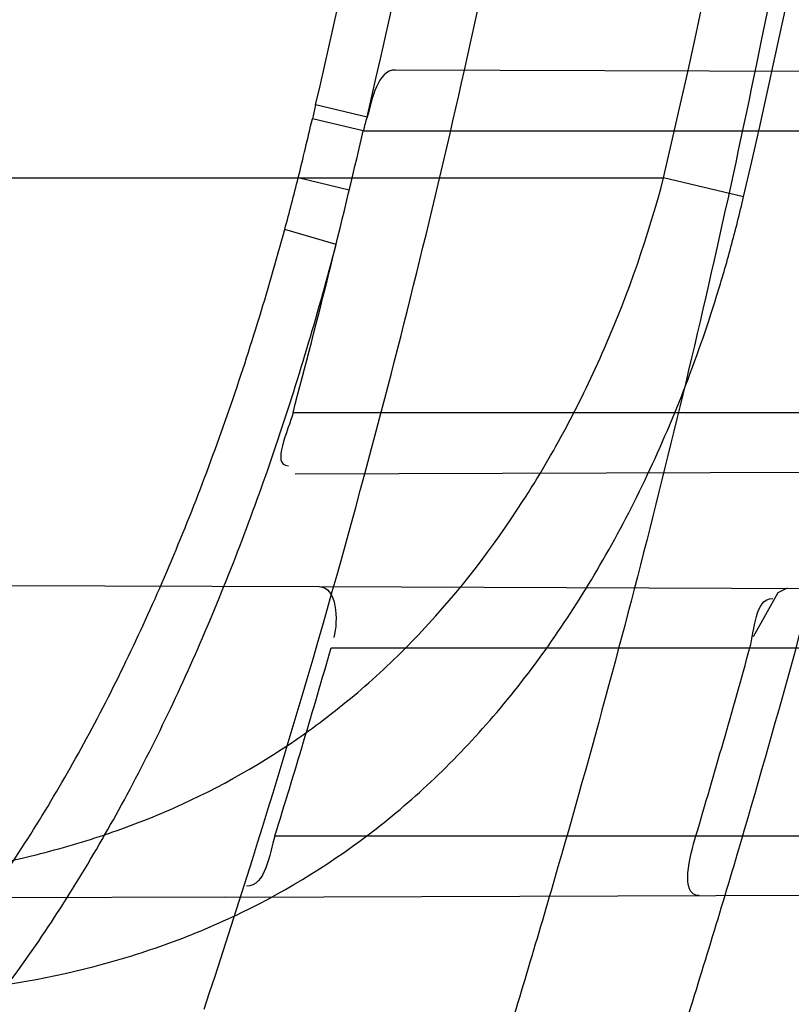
# Model space of a CAD drawing. Header units: millimetres. Extents: x 0 to 297, y 0 to 210.
# Tile 45 of 256: x 147.5983 to 147.6188, y 91.2743 to 91.3005. Entities that reach past the tile are written whole.
import ezdxf

# ---------------------------------------------------------------- set-up
doc = ezdxf.new("R2010")
doc.units = ezdxf.units.MM
doc.header["$LTSCALE"] = 16.335
doc.layers.get('0').update_dxf_attribs({"linetype": 'CONTINUOUS'})
for name, color, linetype in [('01_GLOBAL', 7, 'CONTINUOUS'), ('INTFCLR_1', 7, 'CONTINUOUS'), ('INTFCLR_144815', 7, 'CONTINUOUS')]:
    doc.layers.add(name, color=color, linetype=linetype)

msp = doc.modelspace()

# ---------------------------------------------------------------- linework, layer by layer
at = {"color": 7, "linetype": 'Continuous'}
msp.add_circle((148.0808034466, 92.1164639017), 1.9, dxfattribs=at)
at = {"color": 9, "linetype": 'Continuous'}
msp.add_arc((148.0808034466, 92.1164639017), 1.8756493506, 182.9674534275, 267.0325465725, dxfattribs=at)
at = {"layer": '01_GLOBAL', "color": 7, "linetype": 'Continuous'}
msp.add_circle((148.0808034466, 92.1164639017), 1.925, dxfattribs=at)
at = {"layer": 'INTFCLR_1', "color": 9, "linetype": 'Continuous'}
for p, q in [((147.625444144, 91.2991323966), (147.6082710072, 91.29919234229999)), ((147.6061406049, 91.2982628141), (147.6060555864, 91.2978966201)), ((147.6075098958, 91.2979393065), (147.6061406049, 91.2982628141)), ((147.60741153, 91.2975741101), (147.606055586, 91.2978966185)), ((147.6074115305, 91.2975741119), (147.6251090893, 91.2975741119)), ((147.3506636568, 91.2963241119), (147.6154042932, 91.2963241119)), ((147.6070367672, 91.2959925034), (147.6056811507, 91.296324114)), ((147.6175335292, 91.2958225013), (147.6154042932, 91.2963241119)), ((147.606685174, 91.29454754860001), (147.6053207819, 91.294950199)), ((147.6233637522, 91.29007411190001), (147.6055405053, 91.29007411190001)), ((147.6055979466, 91.2884465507), (147.6229711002, 91.28850719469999)), ((147.6062380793, 91.28544943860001), (147.6496285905, 91.28529797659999)), ((147.6065565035, 91.2838241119), (147.649248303, 91.2838241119)), ((147.605059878, 91.27882411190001), (147.6479681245, 91.27882411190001)), ((147.6037535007, 91.27719011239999), (147.6475919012, 91.2773431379))]:
    msp.add_line(p, q, dxfattribs=at)
at = {"layer": 'INTFCLR_1', "color": 6, "linetype": 'Continuous'}
for p, q in [((147.5673150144, 91.28558530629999), (147.6062380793, 91.28544943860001)), ((147.6037535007, 91.27719011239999), (147.5642691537, 91.2770522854))]:
    msp.add_line(p, q, dxfattribs=at)
at = {"layer": 'INTFCLR_1', "color": 7, "linetype": 'Continuous'}
for p, q in [((147.6184463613, 91.2852855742), (147.6177906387, 91.28411404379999)), ((147.6186914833, 91.2854059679), (147.6184463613, 91.2852855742))]:
    msp.add_line(p, q, dxfattribs=at)
at = {"layer": 'INTFCLR_1', "color": 6, "linetype": 'Continuous'}
for centre, radius, start, end in [((147.3556636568, 91.35632411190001), 0.3017258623, 270, 90.00000002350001), ((147.3556636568, 91.35632411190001), 0.2867456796, 270, 90.00000002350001), ((147.3556636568, 91.35632411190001), 0.2607760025, 344.91416282, 347.3433404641), ((147.6128813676, 91.29629665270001), 0.0056170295, 162.995805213, 166.8544195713), ((147.355950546, 91.3563226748), 0.2582324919, 345.1347762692, 346.8498928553), ((147.3552502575, 91.3563223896), 0.2615546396, 342.7645756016, 343.9079015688), ((147.3559948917, 91.35632250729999), 0.2715622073, 343.4184416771, 344.5160807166)]:
    msp.add_arc(centre, radius, start, end, dxfattribs=at)
at = {"layer": 'INTFCLR_1', "color": 9, "linetype": 'Continuous'}
for centre, radius, start, end in [((147.3581086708, 91.3563246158), 0.2663864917, 346.8723352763, 13.1275089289), ((147.3580660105, 91.35632411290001), 0.2642402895, 346.8756062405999, 13.1243934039), ((147.3570302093, 91.35633417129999), 0.2557895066, 346.8778447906, 350.6499993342), ((147.3570470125, 91.3563341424), 0.2571801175, 346.8760670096, 350.6487326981), ((147.3556636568, 91.35632411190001), 0.2607760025, 347.3433404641, 350.5419589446), ((147.3566634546, 91.35644954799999), 0.2561735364, 346.4257134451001, 346.7872543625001), ((147.5317042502, 91.31499354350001), 0.0762963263, 344.7694355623, 345.8361126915), ((147.3556636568, 91.35632411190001), 0.2607760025, 341.6462381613, 344.91416282)]:
    msp.add_arc(centre, radius, start, end, dxfattribs=at)
for points, knots in [([(147.6239207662, 91.2630229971), (147.6245143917, 91.2646383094), (147.625677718, 91.2679000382), (147.6278942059, 91.2745147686), (147.6314905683, 91.2863879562), (147.6348253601, 91.3003236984), (147.6370274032, 91.31277865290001), (147.637953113, 91.3191383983), (147.6384308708, 91.3228167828), (147.6395335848, 91.3320514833), (147.6406793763, 91.34783064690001), (147.6404956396, 91.36644728), (147.639629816, 91.3785116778), (147.6390851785, 91.3840823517), (147.6386841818, 91.38778738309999), (147.6374452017, 91.3977872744), (147.6346320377, 91.41379988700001), (147.6305782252, 91.4294332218), (147.6276786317, 91.43871199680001), (147.6265880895, 91.4420309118), (147.6249290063, 91.4469198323), (147.621186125, 91.4571408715), (147.6147225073, 91.4721421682), (147.6073615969, 91.4863146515), (147.6022300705, 91.495037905), (147.59983173, 91.49892098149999), (147.598238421, 91.5014521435), (147.5939293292, 91.5081091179), (147.5867086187, 91.5183259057), (147.5766787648, 91.5307635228), (147.5681834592, 91.54008643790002), (147.5622490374, 91.5460455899), (147.5589678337, 91.54920070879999), (147.5544151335, 91.5534558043), (147.5480427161, 91.5590273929), (147.541144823, 91.5644332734), (147.5367712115, 91.56754354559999), (147.5346401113, 91.56897350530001), (147.533241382, 91.56987250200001), (147.5319885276, 91.57063788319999), (147.5308874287, 91.5712699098), (147.5299491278, 91.57176025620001), (147.5291251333, 91.5721478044), (147.5284918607, 91.5723508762), (147.5279419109, 91.57249513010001), (147.5276450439, 91.5721332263), (147.5279068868, 91.5716254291), (147.528285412, 91.5709843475), (147.528982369, 91.57009863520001), (147.5299093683, 91.56900729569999), (147.53099579, 91.56780618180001), (147.5321866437, 91.5665242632), (147.5339471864, 91.56466063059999), (147.5364529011, 91.56204119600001), (147.5411298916, 91.55713350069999), (147.546237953, 91.5516275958), (147.5508912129, 91.54636519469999), (147.5537675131, 91.54301891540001), (147.5583927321, 91.5375256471), (147.5654736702, 91.52862354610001), (147.5747566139, 91.5156719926), (147.581475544, 91.5050988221), (147.5858745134, 91.49757284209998), (147.5888592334, 91.492279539), (147.5940084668, 91.4826176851), (147.6008853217, 91.46802735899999), (147.605629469, 91.45586290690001), (147.6078360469, 91.44955591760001)], [0, 0, 0, 0, 0.0103792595, 0.0208842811, 0.0420721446, 0.0851858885, 0.1071984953, 0.1183380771, 0.123943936, 0.1295693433, 0.1744299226, 0.2192388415, 0.2417237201, 0.2473597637, 0.2529962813, 0.2641993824, 0.3081295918, 0.3509327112, 0.3614952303, 0.3667582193, 0.3720021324, 0.3926323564, 0.4323913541, 0.4704239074, 0.4888657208, 0.4934194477, 0.497950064, 0.5069039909, 0.5412450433, 0.5733438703, 0.6032118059, 0.6172673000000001, 0.6240601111, 0.6306649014, 0.6548506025, 0.6750843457, 0.6834913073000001, 0.6872123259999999, 0.6905622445, 0.6935176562, 0.6960693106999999, 0.6982084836, 0.6999280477, 0.7014829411, 0.7024060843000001, 0.7029587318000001, 0.7038763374, 0.7054334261, 0.7076628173, 0.7105600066, 0.714112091, 0.7174145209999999, 0.7211168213, 0.7295725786, 0.7392778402, 0.7620040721, 0.7748640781, 0.7816422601, 0.7886165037, 0.8181744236, 0.8502177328, 0.884679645, 0.8936796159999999, 0.902792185, 0.9213283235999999, 0.9597006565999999, 1, 1, 1, 1]), ([(147.5311764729, 91.57132411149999), (147.5318287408, 91.5713240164), (147.5336257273, 91.5703676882), (147.5357695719, 91.56920293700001), (147.5378575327, 91.5678745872), (147.540022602, 91.5664516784), (147.5444669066, 91.5633499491), (147.5514777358, 91.5579678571), (147.5579605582, 91.5524167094), (147.5625922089, 91.5481782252), (147.5659282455, 91.5450376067), (147.5719597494, 91.53910867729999), (147.580595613, 91.52983364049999), (147.5907946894, 91.51745818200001), (147.5981414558, 91.50728802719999), (147.6025258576, 91.5006611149), (147.60414614, 91.49814277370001), (147.6065841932, 91.4942808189), (147.6117989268, 91.48560842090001), (147.6192817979, 91.4715157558), (147.6258568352, 91.45659014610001), (147.6296645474, 91.44641925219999), (147.6313517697, 91.4415559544), (147.6324604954, 91.4382553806), (147.6354073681, 91.4290313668), (147.6395285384, 91.4134880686), (147.6423901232, 91.3975587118), (147.6436501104, 91.38761200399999), (147.6440578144, 91.3839275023), (147.6446115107, 91.3783882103), (147.6454917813, 91.3663917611), (147.6456786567, 91.3478767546), (147.6445135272, 91.3321854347), (147.6433925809, 91.3230036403), (147.6429068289, 91.3193455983), (147.6419655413, 91.31302046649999), (147.6397259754, 91.3006309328), (147.6363346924, 91.2867710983), (147.6326792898, 91.27496708), (147.6304259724, 91.2683893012), (147.6292433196, 91.26514577), (147.6286398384, 91.26353946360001)], [0, 0, 0, 0, 0.0056084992, 0.016622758, 0.0214510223, 0.0268121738, 0.0389184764, 0.0680276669, 0.1027789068, 0.1122614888, 0.1220107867, 0.1421735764, 0.1849752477, 0.2309092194, 0.2799812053, 0.2927645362, 0.2992310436, 0.3057293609, 0.3320345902, 0.3862266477, 0.4428037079, 0.4721337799, 0.479586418, 0.4870651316, 0.5020714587, 0.5628449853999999, 0.6251697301, 0.6410581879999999, 0.6490513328, 0.6570434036, 0.6889243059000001, 0.7524504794, 0.8160576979, 0.8240355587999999, 0.8319861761, 0.8477866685, 0.8790166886, 0.9402183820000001, 0.9703167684, 0.9852456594, 1, 1, 1, 1]), ([(147.6078360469, 91.44955591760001), (147.6101299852, 91.44299922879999), (147.6142956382, 91.42952576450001), (147.6182613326, 91.4122075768), (147.6202192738, 91.4006412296), (147.6210065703, 91.39518478), (147.6214994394, 91.3915132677), (147.6227052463, 91.3813993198), (147.623864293, 91.3647211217), (147.6237011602, 91.3479837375), (147.6230932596, 91.3377512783), (147.6228153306, 91.3340172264), (147.6223459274, 91.32845986), (147.6210514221, 91.316626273), (147.6180380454, 91.29878467), (147.6143540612, 91.28396869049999), (147.6118533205, 91.2754656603), (147.6108389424, 91.2721312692), (147.6090123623, 91.2664116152), (147.6051536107, 91.2553712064), (147.5989882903, 91.2403218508), (147.5926455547, 91.22739948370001), (147.588554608, 91.2198568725), (147.5870705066, 91.21719653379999), (147.5848652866, 91.2133153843), (147.5801153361, 91.2053160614), (147.5725777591, 91.1938048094), (147.5633378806, 91.1812395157), (147.5566749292, 91.173042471), (147.5528339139, 91.16854333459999), (147.551385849, 91.16686409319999), (147.5489422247, 91.1640712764), (147.5444265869, 91.1590434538), (147.5395205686, 91.15382001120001), (147.5350750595, 91.14916276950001), (147.5324472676, 91.14642530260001), (147.5302613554, 91.14401157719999), (147.5288390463, 91.1424858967), (147.5269884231, 91.13966284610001), (147.5301672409, 91.1409193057), (147.5319512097, 91.141994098), (147.5341146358, 91.14331988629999), (147.5360112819, 91.14459412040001), (147.5382932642, 91.1461762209), (147.5413846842, 91.14844087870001), (147.5453415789, 91.15151625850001), (147.5512543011, 91.1563820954), (147.5565470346, 91.16112874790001), (147.5611780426, 91.16556996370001), (147.5644972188, 91.16884566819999), (147.5704790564, 91.1750133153), (147.5790048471, 91.18463110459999), (147.5890158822, 91.1974187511), (147.5961841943, 91.2078944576), (147.6004450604, 91.21470752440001), (147.6020181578, 91.21729598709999), (147.6043852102, 91.2212675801), (147.6094401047, 91.23018520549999), (147.6166547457, 91.24466011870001), (147.621618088, 91.2567571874), (147.6239207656, 91.2630229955)], [0, 0, 0, 0, 0.0419449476, 0.0850695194, 0.1071739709, 0.1127634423, 0.1183584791, 0.1295423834, 0.1742656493, 0.2191961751, 0.2304978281, 0.2361598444, 0.2418057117, 0.2641744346, 0.3080240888, 0.3509528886, 0.3562644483, 0.3615432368, 0.3719979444, 0.3925183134, 0.4321501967, 0.4701192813, 0.4793724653, 0.4839620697, 0.48851378, 0.5063269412, 0.5401307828, 0.5715496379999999, 0.6004673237, 0.6038923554, 0.6072711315, 0.6138564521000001, 0.6263016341, 0.6480618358, 0.6572019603, 0.6650284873, 0.6713159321, 0.6759369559, 0.6799952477, 0.6841765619, 0.6887949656, 0.6950107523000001, 0.6986911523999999, 0.7027318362, 0.7117342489, 0.7218512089, 0.7329803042, 0.7579718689, 0.7647510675, 0.7717251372, 0.7861300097, 0.8166264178, 0.8492835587, 0.8841348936, 0.8932111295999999, 0.8978052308, 0.9024247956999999, 0.92112918, 0.9596906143, 1, 1, 1, 1]), ([(147.5311764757, 91.1413241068), (147.5310781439, 91.14132411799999), (147.5308373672, 91.14137158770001), (147.5308497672, 91.1418044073), (147.5311074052, 91.1422497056), (147.5315528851, 91.142911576), (147.5322318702, 91.14373533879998), (147.5335407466, 91.1452190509), (147.5355593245, 91.1473348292), (147.5383533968, 91.1501930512), (147.5428736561, 91.1547964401), (147.5478811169, 91.1599991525), (147.5524841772, 91.1649963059), (147.5549756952, 91.16777374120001), (147.5564519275, 91.1694435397), (147.5603658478, 91.1739155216), (147.5671547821, 91.1820635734), (147.5765732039, 91.1945612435), (147.5842592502, 91.2060163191), (147.5891039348, 91.21397962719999), (147.5913524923, 91.217842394), (147.5928653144, 91.2204893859), (147.5970335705, 91.2279909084), (147.6034974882, 91.24084499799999), (147.6097854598, 91.25582728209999), (147.6137211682, 91.2668203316), (147.6155837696, 91.27251442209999), (147.6166180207, 91.2758335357), (147.6191666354, 91.28429392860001), (147.6229221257, 91.2990378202), (147.6259956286, 91.3168025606), (147.6273158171, 91.32858523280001), (147.6277944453, 91.33411784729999), (147.6280778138, 91.3378349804), (147.6286975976, 91.3480207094), (147.6288639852, 91.364684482), (147.6276820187, 91.3812878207), (147.6264527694, 91.3913544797), (147.6259502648, 91.39500924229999), (147.6251474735, 91.4004414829), (147.6231505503, 91.4119586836), (147.6191057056, 91.4292020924), (147.6148598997, 91.44260751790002), (147.6125223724, 91.4491302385)], [0, 0, 0, 0, 0.0008731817, 0.001718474, 0.0032338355, 0.0055641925, 0.0087322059, 0.0127298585, 0.0231213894, 0.0346993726, 0.0482226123, 0.08041255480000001, 0.0988155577, 0.1085507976, 0.1135449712, 0.1186069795, 0.1613231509, 0.207686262, 0.2575123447, 0.2837454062, 0.2904461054, 0.2972015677, 0.3108182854, 0.366650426, 0.4248609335, 0.4549769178, 0.4703146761, 0.4780576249, 0.4858477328, 0.5487775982, 0.6130123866, 0.6457680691, 0.6540347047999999, 0.6623246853, 0.6788711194, 0.7446474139, 0.8101273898, 0.8265053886, 0.8346996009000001, 0.8428861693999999, 0.8752668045, 0.9384714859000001, 1, 1, 1, 1]), ([(147.5902832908, 91.27749063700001), (147.5917091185, 91.277465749), (147.5944982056, 91.2775407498), (147.5979226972, 91.2780741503), (147.6005170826, 91.2788147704), (147.6030083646, 91.279775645), (147.6053597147, 91.2811081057), (147.6074936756, 91.2827923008), (147.6095379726, 91.28476734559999), (147.6113311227, 91.28709903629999), (147.6128474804, 91.28968778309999), (147.6142131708, 91.2925210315), (147.6149983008, 91.2947771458), (147.6154042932, 91.2963241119)], [0, 0, 0, 0, 0.1247353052, 0.2435411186, 0.3019743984, 0.3604361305, 0.4768392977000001, 0.5365142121, 0.5978930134, 0.7251012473, 0.7921369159, 0.8601054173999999, 1, 1, 1, 1]), ([(147.5916573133, 91.2744994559), (147.5931336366, 91.2744583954), (147.5960251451, 91.2745237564), (147.5995739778, 91.2751075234), (147.6022544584, 91.27593517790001), (147.6048381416, 91.2770210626), (147.6072649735, 91.2785333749), (147.6094513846, 91.2804360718), (147.6115613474, 91.28269038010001), (147.6133947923, 91.2853411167), (147.6149372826, 91.2882741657), (147.6159729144, 91.2906690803), (147.6167016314, 91.29275839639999), (147.6172060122, 91.2944890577), (147.6174297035, 91.29537511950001), (147.6175335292, 91.2958225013)], [0, 0, 0, 0, 0.1202033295, 0.2347921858, 0.2913427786, 0.3481866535, 0.4625825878, 0.5220163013, 0.5837483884, 0.7134935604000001, 0.7826840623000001, 0.8533059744, 0.9256431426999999, 0.9626202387, 1, 1, 1, 1]), ([(147.5440960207, 91.2633257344), (147.5450085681, 91.26330980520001), (147.5468289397, 91.26327969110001), (147.550439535, 91.2632276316), (147.5548943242, 91.2631818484), (147.5593074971, 91.26318594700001), (147.5627871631, 91.2632456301), (147.5661719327, 91.2633524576), (147.5702774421, 91.2635930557), (147.5742812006, 91.26405122), (147.5773584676, 91.2645924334), (147.5802872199, 91.2652486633), (147.5837849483, 91.2663297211), (147.5870688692, 91.26784422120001), (147.5895039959, 91.2693220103), (147.5918252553, 91.27098750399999), (147.5939626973, 91.2729375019), (147.5959009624, 91.27513290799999), (147.5977615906, 91.27755319), (147.5998633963, 91.28090468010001), (147.601644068, 91.2845301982), (147.6029197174, 91.28760440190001), (147.6041063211, 91.290815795), (147.6048675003, 91.2932827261), (147.6053207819, 91.294950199)], [0, 0, 0, 0, 0.0354711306, 0.0707575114, 0.14033856, 0.2086125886, 0.242264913, 0.2755899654, 0.3402220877, 0.4020491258, 0.4320758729, 0.46161465, 0.5186626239, 0.5740151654, 0.6016454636, 0.6292656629, 0.6849556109, 0.713590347, 0.743019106, 0.8035158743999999, 0.8669685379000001, 0.8997725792, 0.9328427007, 1, 1, 1, 1]), ([(147.5440698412, 91.2618273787), (147.5450052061, 91.2618000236), (147.5468712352, 91.26174745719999), (147.5505729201, 91.2616521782), (147.5551408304, 91.261555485), (147.5596668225, 91.2615137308), (147.5632359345, 91.2615412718), (147.5667073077, 91.26162001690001), (147.5709174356, 91.2618336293), (147.5750233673, 91.2622788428), (147.5781779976, 91.2628207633), (147.5811791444, 91.2634862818), (147.5847632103, 91.2645945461), (147.5881232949, 91.26616270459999), (147.590611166, 91.26769844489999), (147.5929841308, 91.26943560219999), (147.5951645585, 91.27147261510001), (147.5971370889, 91.2737669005), (147.5990320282, 91.2763029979), (147.6011681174, 91.27981732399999), (147.6029717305, 91.2836160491), (147.6042619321, 91.2868392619), (147.6054618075, 91.290210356), (147.6062288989, 91.29279848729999), (147.606685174, 91.29454754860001)], [0, 0, 0, 0, 0.0352844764, 0.0703893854, 0.1396239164, 0.207562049, 0.241046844, 0.2742025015, 0.338485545, 0.3999488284, 0.4297887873, 0.4591358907, 0.5158255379, 0.570881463, 0.5984070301, 0.6259627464, 0.6816732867, 0.7104019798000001, 0.739984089, 0.8009583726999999, 0.8651010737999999, 0.8983203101, 0.9318417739, 1, 1, 1, 1])]:
    msp.add_open_spline(points, degree=3, knots=knots, dxfattribs=at)
at = {"layer": 'INTFCLR_1', "color": 6, "linetype": 'Continuous'}
for points, knots in [([(147.5524190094, 91.57132411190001), (147.5518087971, 91.57132411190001), (147.5529114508, 91.5692236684), (147.5538583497, 91.5680649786), (147.5554058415, 91.56603172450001), (147.5573153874, 91.5637319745), (147.5597564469, 91.56079692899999), (147.5626098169, 91.5573885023), (147.5656703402, 91.5536813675), (147.5686923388, 91.5499560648), (147.571505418, 91.54640770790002), (147.5740879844, 91.5430774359), (147.5764364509, 91.53997985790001), (147.5785589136, 91.53711993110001), (147.5804701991, 91.53449113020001), (147.5821890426, 91.5320821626), (147.5837330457, 91.529879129), (147.5851142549, 91.527876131), (147.5863481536, 91.5260600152), (147.5874498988, 91.5244157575), (147.5884368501, 91.52292425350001), (147.5893145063, 91.52158304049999), (147.590301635, 91.52005887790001), (147.5913416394, 91.5184318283), (147.5924164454, 91.51672483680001), (147.5934051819, 91.5151347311), (147.5944675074, 91.51340362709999), (147.5954727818, 91.51173989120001), (147.5963989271, 91.5101860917), (147.5972040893, 91.50882047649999), (147.5980924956, 91.5072948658), (147.5990691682, 91.5055946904), (147.6001439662, 91.503694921), (147.6013258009, 91.5015697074), (147.6026254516, 91.49918624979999), (147.6040567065, 91.4965029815), (147.6056293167, 91.4934797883), (147.6073520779, 91.49007026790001), (147.6092357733, 91.4862176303), (147.6112959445, 91.48184252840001), (147.6135459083, 91.4768493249), (147.6159975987, 91.4711159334), (147.6186600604, 91.46449556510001), (147.621540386, 91.45677847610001), (147.6245995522, 91.4477874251), (147.6276353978, 91.43777021), (147.6304347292, 91.4271489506), (147.6328479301, 91.41640510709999), (147.6348548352, 91.405631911), (147.6364550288, 91.3948720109), (147.6376568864, 91.3841237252), (147.6384643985, 91.3734124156), (147.6388848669, 91.3627276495), (147.638923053, 91.3520862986), (147.6385832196, 91.34147856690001), (147.6378679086, 91.3309058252), (147.6367790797, 91.3203765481), (147.6353146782, 91.30986953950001), (147.6334744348, 91.2993988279), (147.6312492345, 91.2889416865), (147.6286373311, 91.27851137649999), (147.6256726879, 91.26825261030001), (147.6225298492, 91.2586638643), (147.6194333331, 91.2501513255), (147.6165578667, 91.24288110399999), (147.613914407, 91.2366339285), (147.6114912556, 91.23122494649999), (147.6092772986, 91.2265132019), (147.6072566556, 91.222383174), (147.6054148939, 91.2187488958), (147.6037381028, 91.2155404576), (147.6022167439, 91.21270536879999), (147.6008394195, 91.21019779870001), (147.5995919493, 91.20797263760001), (147.5984619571, 91.205992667), (147.5974378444, 91.2042264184), (147.5965123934, 91.2026529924), (147.5956788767, 91.20125348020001), (147.5947260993, 91.1996710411), (147.5936842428, 91.1979643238), (147.5924549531, 91.195983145), (147.5913949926, 91.1943013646), (147.5904087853, 91.1927574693), (147.5895314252, 91.19139819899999), (147.5885421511, 91.1898833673), (147.5874297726, 91.1882012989), (147.5861816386, 91.18634056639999), (147.5847816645, 91.18428595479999), (147.5832139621, 91.18202299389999), (147.5814607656, 91.179538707), (147.5795082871, 91.1768262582), (147.5773377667, 91.1738741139), (147.5749300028, 91.1706720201), (147.5722786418, 91.16722855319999), (147.5693828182, 91.16355418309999), (147.5662651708, 91.1596930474), (147.5630841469, 91.155829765), (147.5601062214, 91.152268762), (147.5575479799, 91.1491965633), (147.5555504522, 91.14679617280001), (147.5539276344, 91.14467529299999), (147.5529496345, 91.1434806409), (147.5517963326, 91.1413241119), (147.5524190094, 91.1413241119)], [0, 0, 0, 0, 0.0038604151, 0.0075016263, 0.0124785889, 0.0188917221, 0.0268498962, 0.0364677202, 0.04706947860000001, 0.0572444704, 0.0668187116, 0.0757144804, 0.08390538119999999, 0.0914099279, 0.098245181, 0.1044667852, 0.1101313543, 0.1152642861, 0.1198589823, 0.1240215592, 0.1277856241, 0.1311734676, 0.1341617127, 0.1392736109, 0.1433897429, 0.1469230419, 0.1511192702, 0.1562389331, 0.1592204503, 0.1625628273, 0.1662680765, 0.1703891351, 0.1749670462, 0.1800766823, 0.185772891, 0.1921413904, 0.1993155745, 0.2073310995, 0.2163076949, 0.2264451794, 0.2379233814, 0.250953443, 0.2658909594, 0.2830621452, 0.3030578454, 0.3259639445, 0.3492662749, 0.372530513, 0.3956109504, 0.4185782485, 0.4413347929, 0.4640172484, 0.48651927, 0.5089682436, 0.5313242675, 0.553647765, 0.5759939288, 0.5982772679, 0.6207473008, 0.6432362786, 0.6658996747, 0.6887559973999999, 0.7107777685, 0.7297237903, 0.7460531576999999, 0.7602331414, 0.7726347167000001, 0.7835467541, 0.7931663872, 0.8017211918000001, 0.8093215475, 0.8160683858, 0.8220758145, 0.8274205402, 0.8322066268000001, 0.8364980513, 0.8403368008, 0.8437547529, 0.8468031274, 0.8520223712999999, 0.8564046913, 0.8615533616, 0.8645986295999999, 0.8679945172, 0.8717882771, 0.8760445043, 0.8807522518, 0.8859628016, 0.8917731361, 0.8981681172, 0.9051985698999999, 0.9129160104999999, 0.9213486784, 0.9305434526, 0.9404096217, 0.9509435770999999, 0.9619432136, 0.9720502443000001, 0.9803711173, 0.9870628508, 0.9922716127, 0.99606073, 1, 1, 1, 1]), ([(147.5524190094, 91.1413241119), (147.5531143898, 91.1413241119), (147.5543203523, 91.14213679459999), (147.5561744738, 91.14325300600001), (147.5583002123, 91.1447976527), (147.560928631, 91.14681022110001), (147.5640582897, 91.14937974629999), (147.5675074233, 91.15237487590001), (147.5710070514, 91.1555769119), (147.574310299, 91.1587419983), (147.5773371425, 91.16175781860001), (147.5800923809, 91.16460395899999), (147.5825889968, 91.1672661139), (147.5848455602, 91.1697411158), (147.5868773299, 91.1720281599), (147.5887011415, 91.1741288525), (147.5903405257, 91.1760572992), (147.5918089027, 91.1778176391), (147.59312239, 91.1794189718), (147.5942950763, 91.1808709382), (147.5953447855, 91.18218881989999), (147.5962981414, 91.1834007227), (147.5972372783, 91.1846080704), (147.5982377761, 91.1859099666), (147.5992999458, 91.187311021), (147.6003509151, 91.1887170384), (147.6013832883, 91.1901164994), (147.6024574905, 91.19159267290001), (147.6036466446, 91.1932514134), (147.6049757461, 91.1951365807), (147.6064609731, 91.1972842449), (147.6081179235, 91.19973355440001), (147.6099603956, 91.2025250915), (147.6120026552, 91.20570886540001), (147.6142665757, 91.2093548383), (147.6167734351, 91.21354352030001), (147.6195429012, 91.2183732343), (147.6225956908, 91.2239740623), (147.6259494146, 91.23049845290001), (147.6296263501, 91.2381747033), (147.6335547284, 91.2471120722), (147.6374822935, 91.2570297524), (147.6411546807, 91.26748627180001), (147.6444163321, 91.27808548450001), (147.6472390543, 91.28872386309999), (147.6496322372, 91.2993899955), (147.6515947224, 91.3100274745), (147.6531423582, 91.3206651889), (147.6542785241, 91.3312578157), (147.6550140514, 91.3418222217), (147.655355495, 91.3523479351), (147.6553083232, 91.36283677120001), (147.6548760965, 91.3732949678), (147.6540611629, 91.3837158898), (147.6528633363, 91.39410400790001), (147.6512816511, 91.40445780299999), (147.649316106, 91.4147614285), (147.6469588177, 91.4250379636), (147.6442058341, 91.4352745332), (147.6410435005, 91.44548298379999), (147.6374805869, 91.4556114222), (147.6336594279, 91.4652777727), (147.6298256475, 91.47403311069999), (147.6262354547, 91.48156843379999), (147.6229615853, 91.48797792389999), (147.6199846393, 91.4934796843), (147.617284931, 91.4982265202), (147.6148405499, 91.5023464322), (147.6126315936, 91.50593695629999), (147.6106351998, 91.50908022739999), (147.6088346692, 91.5118359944), (147.6072125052, 91.5142588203), (147.6057564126, 91.51638728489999), (147.6044486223, 91.5182624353), (147.6032796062, 91.51991080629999), (147.6022307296, 91.5213681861), (147.6012884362, 91.5226603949), (147.6003875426, 91.52388111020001), (147.599451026, 91.5251356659), (147.5984191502, 91.5265005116), (147.5973563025, 91.52788680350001), (147.5962900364, 91.5292585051), (147.5952102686, 91.5306298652), (147.5940251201, 91.53211414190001), (147.5927013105, 91.5337461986), (147.5912185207, 91.535542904), (147.5895625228, 91.5375118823), (147.5877136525, 91.5396634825), (147.5856554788, 91.54200321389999), (147.583366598, 91.5445380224), (147.5808303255, 91.5472668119), (147.5780323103, 91.5501828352), (147.5749547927, 91.55327492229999), (147.5715984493, 91.5565159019), (147.5680191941, 91.55981674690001), (147.5644644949, 91.5629254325), (147.5612102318, 91.5656152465), (147.5584715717, 91.5677235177), (147.5562664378, 91.5693347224), (147.5543599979, 91.57048668), (147.5531273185, 91.57132411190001), (147.5524190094, 91.57132411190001)], [0, 0, 0, 0, 0.0042187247, 0.0081401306, 0.0133978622, 0.0200459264, 0.0282638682, 0.0379443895, 0.0477615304, 0.05703690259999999, 0.0656973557, 0.0736821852, 0.0810680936, 0.0878383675, 0.0940009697, 0.0996271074, 0.1047154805, 0.1093563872, 0.1135342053, 0.1172803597, 0.1206792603, 0.1237557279, 0.1266349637, 0.1299589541, 0.1337168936, 0.1373013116, 0.1406085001, 0.1442672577, 0.148377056, 0.1529904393, 0.1582606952, 0.164218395, 0.1709303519, 0.1785521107, 0.1871652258, 0.1969659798, 0.2081658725, 0.2209392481, 0.2356613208, 0.2526660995, 0.2725685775, 0.2948769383, 0.3173640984, 0.3397873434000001, 0.3621386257, 0.3841211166, 0.4060891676, 0.4277469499, 0.4493218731, 0.470705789, 0.4919793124, 0.5131981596, 0.5343255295, 0.5554668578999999, 0.5765984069, 0.5977513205, 0.6189954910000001, 0.6402209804, 0.6617015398, 0.6832900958, 0.7050415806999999, 0.7268239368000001, 0.7463339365, 0.7630160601, 0.7774553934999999, 0.7899931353, 0.8009638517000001, 0.8105830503, 0.8190545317, 0.8265380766, 0.8331730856, 0.8390248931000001, 0.8442268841, 0.8488182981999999, 0.8528943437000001, 0.8564866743, 0.8597116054, 0.8625968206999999, 0.8656908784, 0.8692094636, 0.8729771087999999, 0.8762884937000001, 0.879749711, 0.8835661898, 0.8878115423, 0.8924986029, 0.8976989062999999, 0.9034198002, 0.9097088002, 0.9166034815, 0.9241390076, 0.9323094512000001, 0.9411199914, 0.9506041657, 0.9606137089, 0.9706541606, 0.9792553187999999, 0.9862062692, 0.9916647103, 0.9957028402, 1, 1, 1, 1])]:
    msp.add_open_spline(points, degree=3, knots=knots, dxfattribs=at)
for points in [[(147.6082710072, 91.29919234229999), (147.6077823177, 91.2991940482), (147.6076528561, 91.2984066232), (147.6075098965, 91.29793930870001)], [(147.6055405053, 91.29007411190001), (147.605419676, 91.2896188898), (147.6049457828, 91.2886649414), (147.605416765, 91.2886665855)], [(147.6062380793, 91.28544943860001), (147.6067069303, 91.28544780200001), (147.6067540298, 91.2845473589), (147.6066240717, 91.284096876)], [(147.605059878, 91.27882411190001), (147.6049076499, 91.27833341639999), (147.6048142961, 91.2774846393), (147.6043005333, 91.2774828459)], [(147.6163508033, 91.27723408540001), (147.6158200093, 91.2772322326), (147.6161125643, 91.2783153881), (147.6162640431, 91.27882411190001)]]:
    msp.add_open_spline(points, degree=3, dxfattribs=at)
at = {"layer": 'INTFCLR_1', "color": 7, "linetype": 'Continuous'}
msp.add_open_spline([(147.6177008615, 91.2838241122), (147.6178294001, 91.2842880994), (147.6178257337, 91.28513841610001), (147.6183071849, 91.2851350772)], degree=3, dxfattribs=at)
at = {"layer": 'INTFCLR_144815', "color": 6, "linetype": 'Continuous'}
for radius in [0.3190566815, 0.3040475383]:
    msp.add_circle((147.3556636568, 91.35632411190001), radius, dxfattribs=at)
for radius, start, end in [(0.4398395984, 313.9937911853, 154.5150993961), (0.3241269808, 308.490992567, 51.50900743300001), (0.3391361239, 316.9838592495, 43.0161407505), (0.3200091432, 313.9992414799, 46.00075850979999)]:
    msp.add_arc((147.3556636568, 91.35632411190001), radius, start, end, dxfattribs=at)
at = {"layer": 'INTFCLR_144815', "color": 9, "linetype": 'Continuous'}
for centre, radius, start, end in [((147.3556636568, 91.35632411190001), 0.4080560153, 292.4997540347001, 54.0964566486), ((147.3556636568, 91.35632411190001), 0.3298406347, 314.0862202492, 45.9137797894), ((147.3556636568, 91.35632411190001), 0.3219531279, 313.8592910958, 46.1407088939), ((147.3556636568, 91.35632411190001), 0.3198467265, 314.0319604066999, 45.9680396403), ((147.3556636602, 91.3563241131), 0.3681108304, 292.4997540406, 16.610836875), ((147.3556636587, 91.3563241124), 0.3618983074, 311.2505121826, 12.701512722)]:
    msp.add_arc(centre, radius, start, end, dxfattribs=at)
at = {"layer": 'INTFCLR_144815', "color": 6, "linetype": 'Continuous'}
for points, knots in [([(147.5784687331, 91.13382420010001), (147.5781248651, 91.1338305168), (147.5784667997, 91.1351065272), (147.5789335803, 91.13570228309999), (147.5794381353, 91.13651419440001), (147.5799269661, 91.13721519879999), (147.5805020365, 91.13802435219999), (147.581162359, 91.13892311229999), (147.5819099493, 91.1399218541), (147.5827456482, 91.1410217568), (147.5836709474, 91.1422277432), (147.5846879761, 91.1435451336), (147.5857985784, 91.1449795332), (147.5870029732, 91.14653486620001), (147.5882990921, 91.1482126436), (147.5896836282, 91.1500132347), (147.5911548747, 91.15193951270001), (147.5927145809, 91.15399936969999), (147.5943650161, 91.15620210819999), (147.596103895, 91.1585517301), (147.5979255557, 91.16104816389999), (147.599823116, 91.1636899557), (147.6017910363, 91.1664778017), (147.6038223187, 91.1694105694), (147.6059091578, 91.17248603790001), (147.6080430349, 91.17570086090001), (147.610214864, 91.17905059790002), (147.6124151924, 91.1825298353), (147.6146343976, 91.1861323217), (147.6168628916, 91.189851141), (147.6190913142, 91.19367890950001), (147.6213106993, 91.1976079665), (147.6235126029, 91.2016305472), (147.6256891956, 91.2057389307), (147.6278333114, 91.2099255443), (147.6299384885, 91.2141830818), (147.631998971, 91.2185045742), (147.6340096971, 91.22288344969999), (147.635966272, 91.22731357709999), (147.6378649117, 91.23178925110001), (147.6397023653, 91.2363051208), (147.6414762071, 91.24085704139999), (147.6431808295, 91.2454316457), (147.6448144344, 91.2500236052), (147.6463777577, 91.25463405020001), (147.6478725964, 91.25926866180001), (147.6492992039, 91.2639290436), (147.6506556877, 91.2686094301), (147.651941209, 91.2733071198), (147.653154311, 91.27801617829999), (147.6542942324, 91.28273212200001), (147.6553612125, 91.2874541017), (147.656355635, 91.2921819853), (147.6572778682, 91.2969157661), (147.6581281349, 91.3016549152), (147.6589065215, 91.306398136), (147.6596131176, 91.31114385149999), (147.6602481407, 91.31589110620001), (147.6608118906, 91.3206396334), (147.6613046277, 91.32538908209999), (147.6617265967, 91.3301391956), (147.6620780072, 91.33488963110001), (147.6623590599, 91.33964034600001), (147.662569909, 91.3443911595), (147.6627106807, 91.34914211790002), (147.6627814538, 91.35389307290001), (147.6627822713, 91.3586440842), (147.6627131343, 91.3633950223), (147.6625740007, 91.3681459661), (147.6623647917, 91.3728967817), (147.6620853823, 91.37764750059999), (147.6617356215, 91.38239791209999), (147.6613153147, 91.3871479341), (147.6608242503, 91.3918972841), (147.6602621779, 91.39664575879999), (147.6596288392, 91.4013929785), (147.6589239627, 91.40613849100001), (147.6581472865, 91.4108816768), (147.6572985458, 91.41562188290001), (147.6563774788, 91.4203583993), (147.6553839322, 91.4250899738), (147.654317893, 91.42981488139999), (147.6531794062, 91.4345314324), (147.6519684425, 91.4392384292), (147.6506848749, 91.4439351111), (147.6493287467, 91.44862012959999), (147.6479004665, 91.4532910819), (147.6464007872, 91.4579448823), (147.6448306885, 91.4625782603), (147.6431912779, 91.4671880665), (147.6414839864, 91.4717707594), (147.6397106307, 91.47632235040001), (147.6378734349, 91.4808384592), (147.6359750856, 91.48531428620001), (147.6340187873, 91.48974459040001), (147.6320083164, 91.4941236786), (147.6299480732, 91.4984454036), (147.6278431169, 91.5027031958), (147.6256991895, 91.506890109), (147.623522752, 91.51099883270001), (147.6213209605, 91.5150218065), (147.6191016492, 91.51895129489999), (147.6168732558, 91.5227795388), (147.6146447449, 91.5264988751), (147.6124254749, 91.53010191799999), (147.6102250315, 91.53358175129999), (147.6080530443, 91.53693210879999), (147.6059189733, 91.54014756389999), (147.6038319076, 91.5432236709), (147.6018003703, 91.5461570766), (147.5998321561, 91.54894557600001), (147.5979341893, 91.551588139), (147.5961124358, 91.5540848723), (147.5943718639, 91.55643693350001), (147.5927164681, 91.55864638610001), (147.5911492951, 91.5607160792), (147.5896725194, 91.5626494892), (147.5882875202, 91.564450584), (147.5869950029, 91.5661236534), (147.5857951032, 91.5676731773), (147.5846874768, 91.5691037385), (147.5836714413, 91.5704198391), (147.5827460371, 91.5716259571), (147.5819101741, 91.5727260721), (147.5811625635, 91.57372483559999), (147.5805021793, 91.5746236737), (147.57992705, 91.5754329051), (147.5794381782, 91.57613396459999), (147.5789336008, 91.57694590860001), (147.5784668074, 91.5775416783), (147.578124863, 91.57881770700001), (147.5784687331, 91.5788240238)], [0, 0, 0, 0, 0.0021236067, 0.0044659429, 0.005996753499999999, 0.007775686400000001, 0.0098091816, 0.0121043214, 0.0146687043, 0.0175100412, 0.0206343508, 0.0240542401, 0.0277864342, 0.0318356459, 0.0362005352, 0.040877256, 0.0458603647, 0.0511668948, 0.0568307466, 0.06285557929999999, 0.0692156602, 0.07591263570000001, 0.0829392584, 0.09028590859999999, 0.0979403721, 0.1058876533, 0.114110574, 0.1225900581, 0.1313055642, 0.140235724, 0.1493588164, 0.1586532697, 0.1680981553, 0.1776734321, 0.1873601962, 0.1971407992, 0.2069991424, 0.2169205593, 0.2268918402, 0.236901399, 0.2469387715, 0.256994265, 0.2670652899, 0.2770813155, 0.2870874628, 0.2971238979, 0.3071487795, 0.3171804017, 0.3272115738, 0.3372204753, 0.347205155, 0.3571681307, 0.3671107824, 0.3770356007, 0.3869457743, 0.396839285, 0.4067137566, 0.4165706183, 0.4264117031, 0.436238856, 0.4460529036, 0.4558561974, 0.465649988, 0.4754369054, 0.4852183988, 0.4949970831, 0.5047743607, 0.514552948, 0.5243342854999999, 0.5341210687, 0.5439147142, 0.5537177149, 0.5635313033, 0.5733577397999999, 0.5831983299, 0.5930548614, 0.6029285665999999, 0.6128203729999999, 0.6227310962, 0.6326618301, 0.642613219, 0.6525827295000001, 0.6625684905, 0.6725713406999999, 0.6825918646, 0.692631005, 0.7026858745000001, 0.7127502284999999, 0.7228203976, 0.7328919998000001, 0.7429592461, 0.7530154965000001, 0.7630529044, 0.7730624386, 0.783033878, 0.7929554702, 0.8028140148, 0.8125949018, 0.8222819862, 0.8318577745, 0.8413032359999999, 0.8505983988, 0.8597223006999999, 0.868653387, 0.8773699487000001, 0.8858505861, 0.894074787, 0.9020233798, 0.9096791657, 0.9170272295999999, 0.9240552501, 0.9307537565, 0.9371162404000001, 0.9431389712, 0.9488208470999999, 0.9541629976, 0.959168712, 0.963842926, 0.9681919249, 0.9722229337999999, 0.9759438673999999, 0.9793632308, 0.9824892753, 0.9853304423, 0.9878949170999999, 0.9901903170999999, 0.992224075, 0.994003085, 0.9955339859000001, 0.9978763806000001, 1, 1, 1, 1]), ([(147.5857237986, 91.57132411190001), (147.5853758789, 91.57132411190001), (147.5856994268, 91.5700334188), (147.5861425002, 91.5694166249), (147.5866231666, 91.5685877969), (147.5870888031, 91.56787103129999), (147.587636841, 91.56704452), (147.5882660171, 91.566126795), (147.5889780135, 91.5651078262), (147.5897734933, 91.5639864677), (147.590653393, 91.5627583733), (147.5916183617, 91.5614199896), (147.592668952, 91.55996724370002), (147.5938053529, 91.5583961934), (147.5950274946, 91.5567027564), (147.5963347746, 91.55488309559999), (147.5977261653, 91.55293344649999), (147.5991999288, 91.5508505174), (147.6007536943, 91.5486313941), (147.6023842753, 91.5462738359), (147.6040876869, 91.5437763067), (147.605859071, 91.5411381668), (147.6076927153, 91.5383597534), (147.6095821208, 91.5354424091), (147.6115200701, 91.5323885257), (147.6134987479, 91.5292015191), (147.6155098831, 91.52588577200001), (147.6175449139, 91.5224465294), (147.6195951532, 91.5188897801), (147.6216519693, 91.5152220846), (147.6237069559, 91.51145038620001), (147.6257520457, 91.50758188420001), (147.6277796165, 91.5036238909), (147.6297825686, 91.4995837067), (147.6317543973, 91.4954684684), (147.633689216, 91.4912850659), (147.635581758, 91.48704008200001), (147.6374273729, 91.48273972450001), (147.6392219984, 91.4783897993), (147.6409621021, 91.4739957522), (147.6426447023, 91.46956251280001), (147.6442672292, 91.46509473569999), (147.6458276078, 91.4605964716), (147.6473240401, 91.4560716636), (147.6487551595, 91.4515235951), (147.6501197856, 91.4469555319), (147.6514170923, 91.4423700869), (147.6526463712, 91.4377699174), (147.6538071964, 91.43315704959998), (147.6548992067, 91.4285336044), (147.6559222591, 91.42390110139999), (147.6568762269, 91.41926123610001), (147.6577611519, 91.41461511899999), (147.6585770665, 91.40996406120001), (147.6593241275, 91.4053087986), (147.6600024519, 91.4006503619), (147.6606122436, 91.3959892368), (147.6611536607, 91.39132621), (147.6616269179, 91.3866615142), (147.662032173, 91.38199575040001), (147.6623696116, 91.3773290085), (147.6626393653, 91.3726617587), (147.6628415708, 91.3679939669), (147.6629763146, 91.3633260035), (147.6630436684, 91.3586577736), (147.6630436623, 91.35398960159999), (147.6629762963, 91.34932138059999), (147.6628415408, 91.34465342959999), (147.662639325, 91.33998567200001), (147.6623695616, 91.3353184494), (147.6620321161, 91.3306517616), (147.6616268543, 91.3259860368), (147.6611535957, 91.32132141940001), (147.6606121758, 91.31665843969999), (147.6600023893, 91.31199741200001), (147.659324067, 91.3073390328), (147.6585770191, 91.30268388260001), (147.6577611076, 91.29803286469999), (147.6568762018, 91.2933868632), (147.6559222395, 91.2887470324), (147.6548992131, 91.28411464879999), (147.6538072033, 91.2794912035), (147.6526464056, 91.27487844), (147.6514171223, 91.2702782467), (147.6501198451, 91.2656928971), (147.6487552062, 91.2611247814), (147.6473241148, 91.256576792), (147.6458276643, 91.2520519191), (147.6442673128, 91.2475537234), (147.6426447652, 91.24308588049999), (147.6409621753, 91.23865265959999), (147.6392220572, 91.23425857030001), (147.6374274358, 91.2299086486), (147.6355818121, 91.225608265), (147.6336892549, 91.2213632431), (147.6317544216, 91.2171798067), (147.6297825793, 91.2130645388), (147.6277796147, 91.209024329), (147.6257520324, 91.20506631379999), (147.6237069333, 91.2011977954), (147.6216519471, 91.1974260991), (147.6195951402, 91.1937584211), (147.6175449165, 91.1902016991), (147.6155099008, 91.1867624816), (147.613498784, 91.18344676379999), (147.6115201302, 91.1802597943), (147.6095822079, 91.177205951), (147.6076928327, 91.17428865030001), (147.6058592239, 91.1715102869), (147.6040878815, 91.1688722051), (147.6023844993, 91.1663747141), (147.6007539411, 91.16401718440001), (147.5992001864, 91.1617980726), (147.5977264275, 91.15971514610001), (147.5963350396, 91.1577654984), (147.5950277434, 91.15594581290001), (147.5938055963, 91.15425236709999), (147.5926691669, 91.15268127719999), (147.5916185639, 91.1512285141), (147.5906535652, 91.1498900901), (147.5897736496, 91.1486619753), (147.5889781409, 91.1475405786), (147.5882661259, 91.14652158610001), (147.5876369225, 91.14560382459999), (147.5870888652, 91.14477728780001), (147.5866232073, 91.1440604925), (147.5861425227, 91.14323163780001), (147.585699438, 91.1426148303), (147.5853758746, 91.1413241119), (147.5857237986, 91.1413241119)], [0, 0, 0, 0, 0.0022415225, 0.0046949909, 0.0062948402, 0.0081515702, 0.0102713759, 0.0126610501, 0.0153273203, 0.0182777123, 0.0215194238, 0.0250604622, 0.0289080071, 0.0330699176, 0.0375525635, 0.0423627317, 0.0475050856, 0.0529841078, 0.05880161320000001, 0.0649581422, 0.07145189, 0.07827835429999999, 0.08543053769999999, 0.0928988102, 0.1006709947, 0.1087324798, 0.1170666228, 0.1256550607, 0.1344781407, 0.1435153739, 0.1527460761, 0.1621498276, 0.1717063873, 0.1813963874, 0.1912015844, 0.2011049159, 0.2110906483, 0.2211444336, 0.2312534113, 0.241406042, 0.2515916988, 0.2618021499, 0.2720286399, 0.2822654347, 0.2925056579, 0.3027455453, 0.312979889, 0.3232065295, 0.3334216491, 0.3436244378, 0.3538122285, 0.3639852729, 0.3741416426, 0.3842825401, 0.3944068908, 0.4045165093, 0.4146106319, 0.4246916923, 0.4347594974, 0.444816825, 0.4548636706, 0.4649030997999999, 0.474935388, 0.4849637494, 0.494988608, 0.5050132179, 0.5150380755, 0.5250663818, 0.5350986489, 0.5451379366, 0.5551847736, 0.565241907, 0.5753096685, 0.5853904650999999, 0.5954845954, 0.6055938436, 0.615718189, 0.6258587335, 0.636015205, 0.6461877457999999, 0.6563757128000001, 0.6665780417, 0.6767934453, 0.6870195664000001, 0.6972543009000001, 0.7074936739, 0.7177343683, 0.7279706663, 0.7381976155, 0.7484076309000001, 0.7585937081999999, 0.7687462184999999, 0.7788551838, 0.7889090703, 0.7988948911, 0.808798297, 0.8186035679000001, 0.82829363, 0.8378502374, 0.8472540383, 0.8564847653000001, 0.8655219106, 0.8743449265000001, 0.8829333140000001, 0.8912673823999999, 0.8993287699, 0.9071008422, 0.9145690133, 0.9217210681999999, 0.9285473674, 0.9350409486, 0.9411974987, 0.9470149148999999, 0.9524939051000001, 0.9576363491, 0.9624464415, 0.9669292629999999, 0.9710911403, 0.9749388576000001, 0.9784798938, 0.9817217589, 0.9846721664, 0.9873385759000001, 0.9897282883, 0.9918482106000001, 0.9937049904, 0.9953049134, 0.9977584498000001, 1, 1, 1, 1]), ([(147.6430286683, 91.35632411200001), (147.6430286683, 91.3533722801), (147.6429418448, 91.3474653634), (147.6425510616, 91.33860645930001), (147.6418988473, 91.32974735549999), (147.6409832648, 91.32088872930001), (147.6398024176, 91.3120320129), (147.6383542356, 91.3031798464), (147.63663577, 91.29433623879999), (147.6346446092, 91.2855070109), (147.6323800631, 91.2767001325), (147.6298403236, 91.26792751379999), (147.6270278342, 91.25920308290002), (147.6239451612, 91.25054505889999), (147.6206006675, 91.2419765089), (147.6170056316, 91.2335249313), (147.6131791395, 91.2252246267), (147.6091475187, 91.21711566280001), (147.6049462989, 91.20924560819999), (147.6006219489, 91.2016665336), (147.5962311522, 91.19443411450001), (147.5918401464, 91.187604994), (147.5875209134, 91.18123128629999), (147.5833466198, 91.17535589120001), (147.5793849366, 91.1700076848), (147.5756928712, 91.16519802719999), (147.5723132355, 91.1609230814), (147.569272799, 91.1571650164), (147.5665878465, 91.1538958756), (147.5642575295, 91.15108069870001), (147.5622827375, 91.1486925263), (147.5606428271, 91.14667110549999), (147.5593543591, 91.14506772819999), (147.5583339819, 91.1436398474), (147.5576676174, 91.1428076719), (147.5570414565, 91.1413241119), (147.5574681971, 91.1413241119)], [0, 0, 0, 0, 0.0374136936, 0.0748639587, 0.1123780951, 0.1499879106, 0.1877264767, 0.2256114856, 0.2636616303, 0.3018965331, 0.3403130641, 0.3789003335, 0.4176356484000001, 0.4564792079, 0.4953691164, 0.5342020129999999, 0.5728718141, 0.611197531, 0.6489667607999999, 0.6859303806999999, 0.721782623, 0.7561939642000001, 0.788825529, 0.8193610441, 0.8475376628, 0.8731799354, 0.8962089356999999, 0.9166076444, 0.9344457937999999, 0.9498358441, 0.9629038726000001, 0.9737937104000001, 0.9826269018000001, 0.9895233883, 0.9945911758, 1, 1, 1, 1]), ([(147.5713403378, 91.13382420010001), (147.5710071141, 91.1338302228), (147.5713359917, 91.13507355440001), (147.5718077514, 91.1356441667), (147.5723120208, 91.13643193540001), (147.5728022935, 91.1371115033), (147.5733789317, 91.13789674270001), (147.5740414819, 91.13876915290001), (147.5747918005, 91.1397389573), (147.5756308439, 91.140807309), (147.5765597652, 91.1419785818), (147.5775795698, 91.1432565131), (147.5786913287, 91.1446455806), (147.5798959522, 91.1461504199), (147.5811942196, 91.1477760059), (147.5825865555, 91.1495273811), (147.5840730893, 91.15140977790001), (147.5856532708, 91.1534281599), (147.5873256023, 91.15558688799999), (147.5890872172, 91.1578891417), (147.5909338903, 91.16033684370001), (147.5928603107, 91.1629309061), (147.5948603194, 91.1656714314), (147.5969269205, 91.1685576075), (147.5990522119, 91.171587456), (147.6012274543, 91.174757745), (147.6034432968, 91.1780641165), (147.605689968, 91.1815011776), (147.6079575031, 91.1850626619), (147.610235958, 91.188741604), (147.6125156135, 91.19253053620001), (147.6147871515, 91.1964216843), (147.6170417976, 91.2004071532), (147.619271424, 91.20447908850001), (147.621468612, 91.208629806), (147.6236266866, 91.2128519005), (147.6257397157, 91.2171383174), (147.6278024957, 91.2214824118), (147.6298105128, 91.225877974), (147.6317598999, 91.23031924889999), (147.633647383, 91.2348009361), (147.6354702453, 91.2393182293), (147.6372262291, 91.24386670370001), (147.6389135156, 91.2484423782), (147.6405306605, 91.25304165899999), (147.6420765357, 91.25766129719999), (147.6435503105, 91.26229843), (147.6449513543, 91.2669503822), (147.6462792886, 91.2716149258), (147.6475338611, 91.2762899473), (147.6487150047, 91.28097374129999), (147.6498227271, 91.2856646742), (147.6508571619, 91.2903614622), (147.6518184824, 91.29506287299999), (147.6527069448, 91.2997679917), (147.6535228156, 91.304475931), (147.6542664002, 91.3091860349), (147.6549379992, 91.3138976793), (147.6555379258, 91.3186104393), (147.6560664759, 91.32332393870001), (147.6565239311, 91.3280379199), (147.6569105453, 91.3327521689), (147.6572265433, 91.33746654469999), (147.6574721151, 91.3421809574), (147.6576474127, 91.34689536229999), (147.6577525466, 91.3516097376), (147.6577759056, 91.35475278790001), (147.6577759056, 91.3563241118)], [0, 0, 0, 0, 0.0040984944, 0.008657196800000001, 0.0116427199, 0.0151159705, 0.0190904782, 0.0235807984, 0.0286007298, 0.0341649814, 0.0402875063, 0.046984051, 0.05427110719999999, 0.0621670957, 0.0706888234, 0.0798547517, 0.0896814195, 0.1001853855, 0.1113776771, 0.1232622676, 0.1358345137, 0.1490837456, 0.1629968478, 0.1775559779, 0.1927364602, 0.2085082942, 0.2248364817, 0.2416821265, 0.2590032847, 0.276756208, 0.2948964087, 0.3133796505, 0.3321629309, 0.351205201, 0.3704678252, 0.3899149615, 0.4095138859, 0.4292348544, 0.4490512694, 0.4689395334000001, 0.4888788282, 0.5088510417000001, 0.5288411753, 0.5488351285, 0.5688220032, 0.588792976, 0.6087392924, 0.6286557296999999, 0.648536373, 0.6683785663, 0.6881787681, 0.7079363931, 0.7276497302, 0.747319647, 0.7669461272, 0.7865313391, 0.8060763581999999, 0.8255838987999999, 0.8450563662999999, 0.8644971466, 0.8839093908, 0.9032968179, 0.9226632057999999, 0.9420124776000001, 0.9613488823, 0.9806766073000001, 1, 1, 1, 1]), ([(147.5910646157, 91.1464157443), (147.5904495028, 91.14642648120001), (147.5914902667, 91.1484710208), (147.5922383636, 91.14971900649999), (147.5935068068, 91.1517141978), (147.5950324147, 91.1539776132), (147.5969644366, 91.1568013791), (147.599250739, 91.16011747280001), (147.6018249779, 91.16387981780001), (147.6044960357, 91.16783999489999), (147.6070670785, 91.1717333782), (147.6094260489, 91.1753801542), (147.6115657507, 91.1787633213), (147.6134969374, 91.1818828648), (147.6152378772, 91.18475118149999), (147.6167974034, 91.18737090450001), (147.6181918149, 91.1897547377), (147.6194356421, 91.1919165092), (147.620554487, 91.1938910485), (147.6216380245, 91.1958294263), (147.6227354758, 91.1978218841), (147.6238302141, 91.19984183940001), (147.6248430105, 91.2017392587), (147.6257359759, 91.2034362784), (147.6265233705, 91.204951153), (147.6272180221, 91.2063022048), (147.6278635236, 91.2075703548), (147.6285130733, 91.2088599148), (147.6292189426, 91.21027636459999), (147.6299993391, 91.2118614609), (147.6308643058, 91.2136423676), (147.631823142, 91.2156478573), (147.6328847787, 91.21790842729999), (147.6340568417, 91.22045500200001), (147.6353513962, 91.22333360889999), (147.6367767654, 91.2265898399), (147.6383442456, 91.2302821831), (147.6400690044, 91.2344907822), (147.6419653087, 91.23931506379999), (147.6440438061, 91.2448749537), (147.6463075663, 91.2512986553), (147.6487602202, 91.25877888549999), (147.651338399, 91.2673810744), (147.6538697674, 91.27681588), (147.6561867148, 91.2866594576), (147.6581973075, 91.2965647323), (147.6598957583, 91.30650275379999), (147.6612827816, 91.3164589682), (147.6623599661, 91.32643859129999), (147.6631265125, 91.3364137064), (147.663584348, 91.3463790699), (147.6636860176, 91.35301289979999), (147.6636860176, 91.3563241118)], [0, 0, 0, 0, 0.0081673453, 0.0154284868, 0.025145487, 0.0374546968, 0.0524606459, 0.0702814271, 0.0910268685, 0.1129482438, 0.1337055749, 0.1529641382, 0.1706077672, 0.186847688, 0.2016713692, 0.2151515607, 0.2273221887, 0.2383348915, 0.2482619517, 0.2574513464, 0.2678158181, 0.2784602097, 0.2879526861, 0.2963692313, 0.3039179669, 0.3106181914, 0.316537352, 0.3228091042, 0.3297871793, 0.3375473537, 0.3462645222, 0.3560710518, 0.3670580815, 0.3794198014, 0.3932872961, 0.4089598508, 0.4266081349, 0.4465389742, 0.4693403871, 0.4954216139, 0.5253358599, 0.5597543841, 0.5999196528, 0.6445403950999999, 0.6894180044, 0.7341505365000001, 0.7787008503, 0.8232446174, 0.8675822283, 0.911936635, 0.9560410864, 1, 1, 1, 1]), ([(147.6784438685, 91.35632411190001), (147.6784438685, 91.3530371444), (147.6783379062, 91.3464557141), (147.6778604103, 91.3365847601), (147.6770625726, 91.326712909), (147.6759426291, 91.31684737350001), (147.6744981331, 91.30699276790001), (147.672726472, 91.2971556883), (147.6706252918, 91.2873455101), (147.6681931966, 91.2775753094), (147.6654305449, 91.2678626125), (147.6623404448, 91.2582299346), (147.6589300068, 91.24870577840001), (147.6552119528, 91.2393254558), (147.6512063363, 91.23013181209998), (147.6469425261, 91.22117554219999), (147.6424608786, 91.2125148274), (147.6378141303, 91.20421417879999), (147.633067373, 91.196341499), (147.6282964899, 91.18896402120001), (147.6235843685, 91.18214265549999), (147.6190150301, 91.1759261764), (147.61466726, 91.1703466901), (147.6106082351, 91.1654169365), (147.6068899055, 91.16113172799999), (147.6035474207, 91.1574693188), (147.6006009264, 91.1544015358), (147.5980577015, 91.1518832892), (147.5959178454, 91.14990113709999), (147.5941724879, 91.14835424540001), (147.5926557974, 91.14725500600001), (147.5916594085, 91.14640538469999), (147.5910646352, 91.1464157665)], [0, 0, 0, 0, 0.0421285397, 0.08434683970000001, 0.1266414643, 0.1690446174, 0.2115817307, 0.2542734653, 0.2971305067, 0.3401457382, 0.3832945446, 0.4265305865, 0.4697791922, 0.5129300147, 0.5558322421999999, 0.5982870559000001, 0.6400420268, 0.6807938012, 0.7201892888, 0.7578469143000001, 0.7933806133, 0.8264335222, 0.8567170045, 0.8840287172, 0.9082689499, 0.9294277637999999, 0.9475672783, 0.9627965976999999, 0.9752495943, 0.9850650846, 0.9923757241, 1, 1, 1, 1])]:
    msp.add_open_spline(points, degree=3, knots=knots, dxfattribs=at)
at = {"layer": 'INTFCLR_144815', "color": 9, "linetype": 'Continuous'}
for points, knots in [([(147.6777712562, 91.3440149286), (147.6775343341, 91.337471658), (147.6766450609, 91.32382585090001), (147.6744952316, 91.3067592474), (147.6725220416, 91.2954080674), (147.6715179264, 91.2902270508), (147.6708267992, 91.28680235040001), (147.6688637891, 91.2776198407), (147.6651755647, 91.26304964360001), (147.6602216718, 91.2473626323), (147.6563955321, 91.2368077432), (147.6541443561, 91.2309710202), (147.6507896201, 91.22260613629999), (147.6466571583, 91.21318547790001), (147.642249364, 91.2040679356), (147.6397385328, 91.19909895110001), (147.6360995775, 91.1920961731), (147.6306714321, 91.1823021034), (147.6233968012, 91.1703037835), (147.6175102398, 91.1612757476), (147.613830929, 91.1558625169), (147.6122465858, 91.153562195), (147.6112541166, 91.15212794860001), (147.6088296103, 91.14864636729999), (147.6053739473, 91.14375603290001), (147.6021790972, 91.13921290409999), (147.6005580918, 91.1367208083), (147.599850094, 91.1355890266), (147.5992442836, 91.1344861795), (147.5988357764, 91.13361876), (147.5987958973, 91.1330647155), (147.5989086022, 91.1329663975)], [0, 0, 0, 0, 0.0858001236, 0.1790833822, 0.2252548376, 0.2367557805, 0.2482389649, 0.2710367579, 0.3598009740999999, 0.445061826, 0.4864888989, 0.5069045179, 0.5270361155, 0.6045890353, 0.6416374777, 0.6597341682, 0.6775421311, 0.7450519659, 0.8064210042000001, 0.8613741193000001, 0.8862623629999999, 0.8921897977, 0.8979757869, 0.909117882, 0.9477859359, 0.9764348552, 0.98192108, 0.9867019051, 0.9940016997, 0.9980401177, 1, 1, 1, 1]), ([(147.6064460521, 91.1362015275), (147.6063338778, 91.1362930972), (147.606379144, 91.1368455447), (147.606811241, 91.1376844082), (147.6074390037, 91.13876833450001), (147.6081735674, 91.1398767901), (147.6098552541, 91.14232568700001), (147.6131602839, 91.1467886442), (147.6167310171, 91.1515965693), (147.6192366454, 91.15502191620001), (147.6202621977, 91.1564331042), (147.6218989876, 91.1586962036), (147.6256984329, 91.1640210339), (147.6317762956, 91.1729049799), (147.6392883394, 91.1847191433), (147.6448969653, 91.1943722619), (147.6486568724, 91.2012759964), (147.651249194, 91.20617136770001), (147.6557981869, 91.2151509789), (147.6600668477, 91.22443848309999), (147.6635331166, 91.2326893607), (147.6658573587, 91.2384424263), (147.6698063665, 91.2488430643), (147.6749212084, 91.26430682), (147.6787325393, 91.27868388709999), (147.6807607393, 91.2877450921), (147.6814745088, 91.2911231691), (147.6825112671, 91.29623247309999), (147.6845483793, 91.3074250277), (147.6865680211, 91.32273775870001), (147.6874675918, 91.33466089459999), (147.6877248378, 91.3395796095)], [0, 0, 0, 0, 0.0019511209, 0.0060578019, 0.0135221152, 0.0184240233, 0.0240553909, 0.0535050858, 0.0932797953, 0.1047395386, 0.110689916, 0.1167852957, 0.1423727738, 0.1988288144, 0.2618001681, 0.3309746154, 0.3492045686, 0.3677228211, 0.4056116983, 0.4848284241, 0.5053718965, 0.5261970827, 0.5684309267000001, 0.6552565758, 0.7455309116, 0.7687000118, 0.7803679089, 0.7920523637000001, 0.8389465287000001, 0.9336333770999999, 1, 1, 1, 1])]:
    msp.add_open_spline(points, degree=3, knots=knots, dxfattribs=at)

doc.saveas('drawing.dxf')
